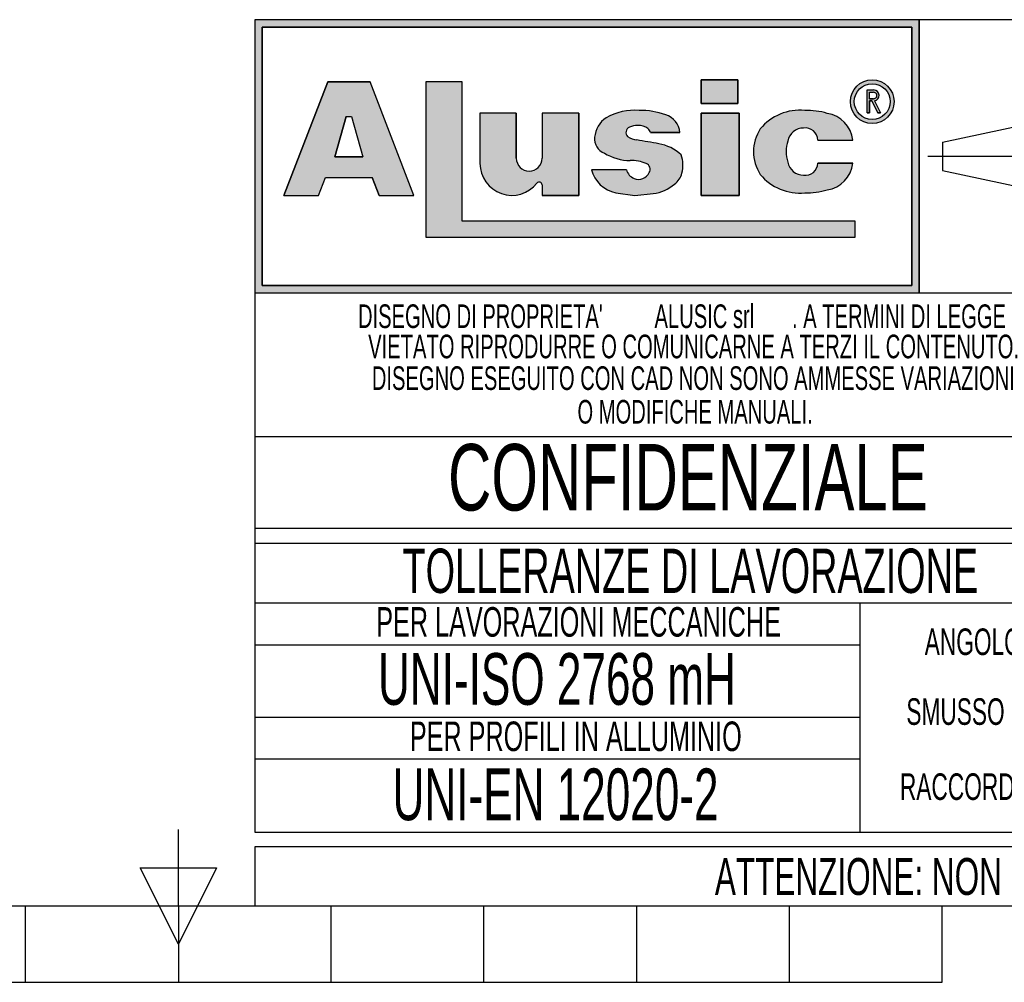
# Model space of a CAD drawing. Header units: millimetres. Extents: x 0 to 420, y 0 to 297.
# Tile 10 of 62: x 199 to 266, y 0 to 65. Entities that reach past the tile are written whole.
import ezdxf
from ezdxf.enums import TextEntityAlignment as Align

# ---------------------------------------------------------------- set-up
doc = ezdxf.new("R2010")
doc.units = ezdxf.units.MM
doc.linetypes.add('CENTERX2', pattern=[20.319999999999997, 12.7, -2.54, 2.54, -2.54])
doc.layers.add('CARTIGLIO', color=140, linetype='Continuous')
doc.styles.add('SLDTEXTSTYLE0', font='TXT', dxfattribs={"width": 0.6382978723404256})
doc.styles.add('SLDTEXTSTYLE1', font='TXT', dxfattribs={"width": 0.675})

# ---------------------------------------------------------------- blocks, each defined once
blk = doc.blocks.new('SW_NOTE_0_1')
at = {"layer": 'CARTIGLIO', "color": 0, "insert": (85.40558510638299, 3.222669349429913), "char_height": 2.5, "attachment_point": 2, "style": 'SLDTEXTSTYLE0'}
blk.add_mtext("ATTENZIONE: NON INTERPRETARE IL DISEGNO. IN CASO DI QUOTE MANCANTI O POCO CHIARE CONSULTARE L'UFFICIO TECNICO", dxfattribs=at)
blk = doc.blocks.new('SW_NOTE_0_14')
at = {"layer": 'CARTIGLIO', "color": 0, "insert": (6.67819148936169, 2.320321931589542), "char_height": 1.8, "attachment_point": 2, "style": 'SLDTEXTSTYLE0'}
blk.add_mtext("ANGOLO ±10'", dxfattribs=at)
blk = doc.blocks.new('SW_NOTE_0_15')
at = {"layer": 'CARTIGLIO', "color": 0, "insert": (23.93617021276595, 3.867203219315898), "char_height": 3, "attachment_point": 2, "style": 'SLDTEXTSTYLE0'}
blk.add_mtext('TOLLERANZE DI LAVORAZIONE', dxfattribs=at)
blk = doc.blocks.new('SW_NOTE_0_16')
at = {"layer": 'CARTIGLIO', "color": 0, "insert": (21.07265624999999, 5.800804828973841), "char_height": 4.500000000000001, "attachment_point": 2, "style": 'SLDTEXTSTYLE1'}
blk.add_mtext('CONFIDENZIALE', dxfattribs=at)
blk = doc.blocks.new('SW_NOTE_0_17')
at = {"layer": 'CARTIGLIO', "color": 0, "insert": (28.04255319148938, 2.062508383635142), "char_height": 1.6, "attachment_point": 2, "style": 'SLDTEXTSTYLE0'}
blk.add_mtext('DISEGNO ESEGUITO CON CAD NON SONO AMMESSE VARIAZIONI', dxfattribs=at)
blk = doc.blocks.new('SW_NOTE_0_18')
at = {"layer": 'CARTIGLIO', "color": 0, "insert": (27.3404255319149, 2.062508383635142), "char_height": 1.6, "attachment_point": 2, "style": 'SLDTEXTSTYLE0'}
blk.add_mtext('VIETATO RIPRODURRE O COMUNICARNE A TERZI IL CONTENUTO.', dxfattribs=at)
blk = doc.blocks.new('SW_NOTE_0_19')
at = {"layer": 'CARTIGLIO', "color": 0, "insert": (7.587765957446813, 2.320321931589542), "char_height": 1.8, "attachment_point": 2, "style": 'SLDTEXTSTYLE0'}
blk.add_mtext('SMUSSO 0.5x45°', dxfattribs=at)
blk = doc.blocks.new('SW_NOTE_0_20')
at = {"layer": 'CARTIGLIO', "color": 0, "insert": (10.40425531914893, 2.062508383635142), "char_height": 1.6, "attachment_point": 2, "style": 'SLDTEXTSTYLE0'}
blk.add_mtext('O MODIFICHE MANUALI.', dxfattribs=at)
blk = doc.blocks.new('SW_NOTE_0_21')
at = {"layer": 'CARTIGLIO', "color": 0, "char_height": 1.6, "attachment_point": 2, "style": 'SLDTEXTSTYLE0'}
for s, insert in [("DISEGNO DI PROPRIETA'", (10.27659574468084, 2.062508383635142)), ('ALUSIC srl', (25.45120500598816, 2.062508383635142)), (". A TERMINI DI LEGGE E'", (39.41078027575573, 2.062508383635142))]:
    blk.add_mtext(s, dxfattribs=dict(at, insert=insert))
blk = doc.blocks.new('SW_NOTE_0_22')
at = {"layer": 'CARTIGLIO', "color": 0, "insert": (8.569148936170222, 2.320321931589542), "char_height": 1.8, "attachment_point": 2, "style": 'SLDTEXTSTYLE0'}
blk.add_mtext('RACCORDO R 0.5', dxfattribs=at)
blk = doc.blocks.new('SW_NOTE_0_23')
at = {"layer": 'CARTIGLIO', "color": 0, "insert": (18.30319148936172, 2.578135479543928), "char_height": 2, "attachment_point": 2, "style": 'SLDTEXTSTYLE0'}
blk.add_mtext('PER LAVORAZIONI MECCANICHE', dxfattribs=at)
blk = doc.blocks.new('SW_NOTE_0_24')
at = {"layer": 'CARTIGLIO', "color": 0, "insert": (15.68484042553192, 4.511737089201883), "char_height": 3.5, "attachment_point": 2, "style": 'SLDTEXTSTYLE0'}
blk.add_mtext('UNI-ISO 2768 mH', dxfattribs=at)
blk = doc.blocks.new('SW_NOTE_0_25')
at = {"layer": 'CARTIGLIO', "color": 0, "insert": (13.85638297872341, 2.578135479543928), "char_height": 2, "attachment_point": 2, "style": 'SLDTEXTSTYLE0'}
blk.add_mtext('PER PROFILI IN ALLUMINIO', dxfattribs=at)
blk = doc.blocks.new('SW_NOTE_0_26')
at = {"layer": 'CARTIGLIO', "color": 0, "insert": (14.05585106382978, 4.511737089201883), "char_height": 3.5, "attachment_point": 2, "style": 'SLDTEXTSTYLE0'}
blk.add_mtext('UNI-EN 12020-2', dxfattribs=at)
blk = doc.blocks.new('Cartiglio ALUSIC')
at = {"layer": 'CARTIGLIO'}
h = blk.add_hatch(color=256, dxfattribs=at)
h.paths.add_polyline_path([(113.971100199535, 149.9990413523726), (113.971100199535, 131.4990413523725), (158.971100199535, 131.4990413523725), (158.971100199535, 149.9990413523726)], flags=0)
h.paths.add_polyline_path([(114.471100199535, 131.9990413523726), (114.471100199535, 149.4990413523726), (158.471100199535, 149.4990413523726), (158.471100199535, 131.9990413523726)], flags=0)
h = blk.add_hatch(color=256, dxfattribs=at)
h.paths.add_polyline_path([(118.292263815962, 138.1064632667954), (118.7611454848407, 139.3206628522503), (121.9303757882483, 139.3206628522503), (122.3992574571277, 138.1064632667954), (124.7510688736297, 138.1064632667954), (121.7833115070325, 145.7916640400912), (118.9082097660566, 145.7916640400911), (115.9404523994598, 138.1064632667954)], flags=0)
h.paths.add_polyline_path([(119.3961687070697, 140.7216809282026), (120.1708764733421, 143.4547391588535), (120.5206447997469, 143.4547391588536), (121.2953525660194, 140.721680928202)], flags=0)
for points in [[(128.0219401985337, 145.7956943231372), (125.5527056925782, 145.7956943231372), (125.5527056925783, 135.2696801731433), (154.6424359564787, 135.2696801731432), (154.6424359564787, 136.3597302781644), (128.0219401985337, 136.3597302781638)], [(144.2116339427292, 145.9308884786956), (144.2116339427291, 144.3245774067), (146.6985305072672, 144.3245774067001), (146.6985305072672, 145.9308884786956)], [(146.7838932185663, 143.6808359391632), (144.2116339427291, 143.6808359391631), (144.2116339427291, 138.1064632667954), (146.7838932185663, 138.1064632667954)]]:
    blk.add_hatch(color=256, dxfattribs=at).paths.add_polyline_path(points, flags=0)
h = blk.add_hatch(color=256, dxfattribs=at)
edge = h.paths.add_edge_path(flags=0)
edge.add_arc((155.7921827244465, 144.4510199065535), 1.479868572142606, 0, 360)
edge = h.paths.add_edge_path(flags=0)
edge.add_arc((155.7921827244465, 144.4510199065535), 1.214864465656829, 0, 360)
h = blk.add_hatch(color=256, dxfattribs=at)
edge = h.paths.add_edge_path(flags=0)
edge.add_arc((155.8903200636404, 144.8676091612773), 0.3723980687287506, 277.1406326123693, 450.0000000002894)
edge.add_line((155.8903200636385, 145.240007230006), (155.450204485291, 145.240007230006))
edge.add_line((155.450204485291, 145.240007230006), (155.450204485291, 143.6880606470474))
edge.add_line((155.450204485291, 143.6880606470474), (155.605611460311, 143.6880606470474))
edge.add_line((155.605611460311, 143.6880606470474), (155.605611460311, 144.4952110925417))
edge.add_line((155.605611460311, 144.4952110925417), (155.764003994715, 144.4952110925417))
edge.add_line((155.764003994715, 144.4952110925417), (156.171212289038, 143.6880606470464))
edge.add_line((156.171212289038, 143.6880606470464), (156.3452765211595, 143.6880606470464))
edge.add_line((156.3452765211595, 143.6880606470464), (155.9366110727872, 144.4980993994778))
edge = h.paths.add_edge_path(flags=0)
edge.add_line((155.6056114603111, 145.0846002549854), (155.8903200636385, 145.0846002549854))
edge.add_arc((155.8903200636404, 144.8676091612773), 0.2169910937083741, -90.00000000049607, 90.00000000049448, ccw=False)
edge.add_line((155.8903200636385, 144.6506180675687), (155.6056114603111, 144.6506180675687))
edge.add_line((155.6056114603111, 144.6506180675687), (155.6056114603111, 145.0846002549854))
h = blk.add_hatch(color=256, dxfattribs=at)
edge = h.paths.add_edge_path(flags=0)
edge.add_arc((132.5578484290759, 140.6186164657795), 0.8721260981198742, 180, 360, ccw=False)
edge.add_line((131.6857223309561, 140.6186164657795), (131.6857223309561, 143.6808359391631))
edge.add_line((131.6857223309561, 143.6808359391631), (129.2243885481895, 143.6808359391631))
edge.add_line((129.2243885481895, 143.6808359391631), (129.2243885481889, 140.2640777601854))
edge.add_arc((131.3820030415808, 140.2640777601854), 2.157614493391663, 180, 321.9680973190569)
edge.add_arc((133.2350345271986, 138.8146685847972), 0.1949400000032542, 3.751097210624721e-10, 141.9680973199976, ccw=False)
edge.add_line((133.4299745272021, 138.8146685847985), (133.4299745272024, 138.106463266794))
edge.add_line((133.4299745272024, 138.106463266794), (135.91068894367, 138.106463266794))
edge.add_line((135.91068894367, 138.106463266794), (135.9106889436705, 143.6808359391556))
edge.add_line((135.9106889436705, 143.6808359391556), (133.4299745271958, 143.6808359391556))
edge.add_line((133.4299745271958, 143.6808359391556), (133.4299745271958, 140.6186164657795))
h = blk.add_hatch(color=256, dxfattribs=at)
edge = h.paths.add_edge_path(flags=0)
edge.add_line((139.7219511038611, 138.0874905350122), (140.9616140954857, 138.2313935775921))
edge.add_arc((140.6251358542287, 140.9172664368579), 2.706867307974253, 277.1406456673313, 311.0032214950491)
edge.add_arc((141.7459062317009, 139.8536948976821), 1.178212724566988, 303.7868133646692, 347.8980612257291)
edge.add_arc((141.0550130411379, 140.1458147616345), 1.920162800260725, 343.6935231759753, 381.4193527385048)
edge.add_arc((140.9170023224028, 138.8528855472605), 2.77207698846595, 46.00269433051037, 81.25096772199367)
edge.add_arc((133.1604335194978, 99.54681763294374), 42.8338661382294, 78.993004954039, 81.01866969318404)
edge.add_arc((140.0875549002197, 143.5111497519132), 1.672976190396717, 238.77709912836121, 261.74465207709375, ccw=False)
edge.add_arc((139.511171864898, 142.3534770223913), 0.3988810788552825, 114.64010585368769, 223.1865854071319, ccw=False)
edge.add_arc((139.9292750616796, 141.471492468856), 1.374925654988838, 90.51660503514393, 115.15343256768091, ccw=False)
edge.add_arc((139.978971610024, 141.8617877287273), 0.986530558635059, 50.69488274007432, 93.60864602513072, ccw=False)
edge.add_arc((140.2656634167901, 142.2302567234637), 0.519939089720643, 14.547573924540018, 49.4198797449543, ccw=False)
edge.add_line((140.7689329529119, 142.3608569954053), (142.7634621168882, 142.3608569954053))
edge.add_arc((141.3534729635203, 142.2214802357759), 1.416861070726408, 5.645321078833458, 71.38339334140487)
edge.add_arc((140.0918708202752, 138.6413140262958), 5.212710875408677, 70.80435731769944, 90.86664277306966)
edge.add_arc((139.6876943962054, 140.01898057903), 3.848224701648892, 85.15036290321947, 119.9120405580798)
edge.add_arc((138.7589405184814, 141.8826763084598), 1.774008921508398, 123.9309471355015, 174.9914571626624)
edge.add_arc((138.007121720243, 141.9227892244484), 1.021881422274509, 173.5516105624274, 249.3813116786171)
edge.add_arc((139.4480837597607, 143.8857829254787), 3.430150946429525, 238.3320469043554, 269.1908231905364)
edge.add_arc((139.5671105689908, 138.3083973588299), 2.154096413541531, 64.99796384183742, 94.45891481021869, ccw=False)
edge.add_arc((140.3551381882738, 139.8813550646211), 0.398545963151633, -35.586121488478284, 72.11412463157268, ccw=False)
edge.add_arc((139.9862171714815, 139.9393420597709), 0.7512299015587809, 245.201083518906, 337.29941344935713, ccw=False)
edge.add_arc((139.934335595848, 140.0154535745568), 0.8024620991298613, 192.5591591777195, 250.8523518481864, ccw=False)
edge.add_line((139.1510748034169, 139.8409601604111), (136.768183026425, 139.8409601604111))
edge.add_arc((138.8654850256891, 140.4022414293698), 2.1711085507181, 194.9824340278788, 258.3364147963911)
edge.add_line((138.4265630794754, 138.2759630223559), (139.7219511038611, 138.0874905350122))
h = blk.add_hatch(color=256, dxfattribs=at)
edge = h.paths.add_edge_path(flags=0)
edge.add_arc((151.1448446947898, 140.5631500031), 1.095489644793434, 191.1589777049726, 269.9285492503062, ccw=False)
edge.add_arc((152.2932291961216, 141.066632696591), 2.335462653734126, 162.1599290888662, 197.8400709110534, ccw=False)
edge.add_arc((151.1448446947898, 141.5701153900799), 1.095489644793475, 90.07145075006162, 168.8410222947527, ccw=False)
edge.add_arc((151.2517282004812, 141.8150308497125), 0.8574339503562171, 2.566657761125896, 97.25285314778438, ccw=False)
edge.add_line((152.108301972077, 141.8534281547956), (154.4848142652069, 141.8534281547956))
edge.add_arc((152.4212904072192, 141.6061501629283), 2.078287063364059, 6.833333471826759, 81.00039250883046)
edge.add_arc((151.336234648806, 138.6914263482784), 5.163706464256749, 74.1517675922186, 91.31975036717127)
edge.add_arc((150.8738064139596, 140.4366829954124), 3.434301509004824, 84.25969198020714, 140.8312604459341)
edge.add_arc((150.5707293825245, 141.0666326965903), 2.817144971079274, 146.8823062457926, 213.1176937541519)
edge.add_arc((150.87380641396, 141.6965823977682), 3.434301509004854, 219.1687395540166, 275.7403080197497)
edge.add_arc((151.3362346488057, 143.4418390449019), 5.163706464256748, 268.6802496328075, 285.8482324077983)
edge.add_arc((152.4212904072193, 140.5271152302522), 2.078287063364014, 278.9996074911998, 353.1666665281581)
edge.add_line((154.4848142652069, 140.2798372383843), (152.1083019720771, 140.2798372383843))
edge.add_arc((151.2517282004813, 140.3182345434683), 0.8574339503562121, 262.7471468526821, 357.4333422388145, ccw=False)
for p, q in [((113.971100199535, 149.9990413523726), (113.971100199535, 131.4990413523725)), ((113.971100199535, 149.9990413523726), (113.971100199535, 94.99904135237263)), ((173.971100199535, 149.9990413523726), (113.971100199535, 149.9990413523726)), ((158.971100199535, 149.9990413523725), (113.971100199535, 149.9990413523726)), ((113.971100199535, 149.9990413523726), (113.971100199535, 131.4990413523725)), ((113.971100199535, 149.9990413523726), (113.971100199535, 115.5498549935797)), ((114.471100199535, 131.9990413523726), (114.471100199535, 149.4990413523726)), ((114.471100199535, 149.4990413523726), (114.471100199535, 131.9990413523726)), ((114.471100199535, 149.4990413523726), (158.471100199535, 149.4990413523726)), ((158.471100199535, 149.4990413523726), (114.471100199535, 149.4990413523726)), ((158.471100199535, 149.4990413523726), (158.471100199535, 131.9990413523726)), ((158.471100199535, 131.9990413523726), (158.471100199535, 149.4990413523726)), ((158.971100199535, 131.4990413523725), (158.971100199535, 149.9990413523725)), ((158.971100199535, 149.9990413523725), (158.971100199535, 131.4990413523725)), ((118.9082097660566, 145.7916640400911), (115.9404523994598, 138.1064632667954)), ((115.9404523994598, 138.1064632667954), (118.9082097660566, 145.7916640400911)), ((121.7833115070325, 145.7916640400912), (118.9082097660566, 145.7916640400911)), ((118.9082097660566, 145.7916640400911), (121.7833115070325, 145.7916640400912)), ((124.7510688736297, 138.1064632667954), (121.7833115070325, 145.7916640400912)), ((124.7510688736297, 138.1064632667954), (121.7833115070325, 145.7916640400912)), ((128.0219401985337, 145.7956943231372), (125.5527056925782, 145.7956943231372)), ((125.5527056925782, 145.7956943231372), (125.5527056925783, 135.2696801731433)), ((128.0219401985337, 145.7956943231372), (125.5527056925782, 145.7956943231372)), ((125.5527056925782, 145.7956943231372), (125.5527056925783, 135.2696801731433)), ((128.0219401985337, 136.3597302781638), (128.0219401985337, 145.7956943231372)), ((128.0219401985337, 136.3597302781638), (128.0219401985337, 145.7956943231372)), ((146.6985305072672, 145.9308884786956), (144.2116339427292, 145.9308884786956)), ((144.2116339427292, 145.9308884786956), (144.2116339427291, 144.3245774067)), ((144.2116339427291, 144.3245774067), (144.2116339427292, 145.9308884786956)), ((144.2116339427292, 145.9308884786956), (146.6985305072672, 145.9308884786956)), ((146.6985305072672, 145.9308884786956), (146.6985305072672, 144.3245774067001)), ((146.6985305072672, 144.3245774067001), (146.6985305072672, 145.9308884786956)), ((155.450204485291, 143.6880606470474), (155.450204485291, 145.240007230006)), ((155.450204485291, 143.6880606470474), (155.450204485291, 145.240007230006)), ((155.450204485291, 145.240007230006), (155.8903200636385, 145.240007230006)), ((155.450204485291, 145.240007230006), (155.8903200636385, 145.240007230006)), ((155.6056114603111, 145.0846002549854), (155.8903200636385, 145.0846002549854)), ((155.6056114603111, 144.6506180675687), (155.6056114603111, 145.0846002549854)), ((155.6056114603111, 144.6506180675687), (155.6056114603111, 145.0846002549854)), ((155.6056114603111, 145.0846002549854), (155.8903200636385, 145.0846002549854)), ((144.2116339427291, 144.3245774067), (146.6985305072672, 144.3245774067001)), ((146.6985305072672, 144.3245774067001), (144.2116339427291, 144.3245774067)), ((155.6056114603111, 144.6506180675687), (155.8903200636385, 144.6506180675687)), ((155.8903200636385, 144.6506180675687), (155.6056114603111, 144.6506180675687)), ((155.605611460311, 144.4952110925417), (155.605611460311, 143.6880606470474)), ((155.605611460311, 143.6880606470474), (155.605611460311, 144.4952110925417)), ((155.764003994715, 144.4952110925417), (155.605611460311, 144.4952110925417)), ((155.605611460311, 144.4952110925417), (155.764003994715, 144.4952110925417)), ((156.171212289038, 143.6880606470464), (155.764003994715, 144.4952110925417)), ((155.764003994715, 144.4952110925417), (156.171212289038, 143.6880606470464)), ((155.9366110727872, 144.4980993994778), (156.3452765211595, 143.6880606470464)), ((155.9366110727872, 144.4980993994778), (156.3452765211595, 143.6880606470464)), ((119.3961687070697, 140.7216809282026), (120.1708764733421, 143.4547391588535)), ((120.1708764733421, 143.4547391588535), (119.3961687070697, 140.7216809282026)), ((120.1708764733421, 143.4547391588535), (120.5206447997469, 143.4547391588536)), ((120.1708764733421, 143.4547391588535), (120.5206447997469, 143.4547391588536)), ((120.5206447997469, 143.4547391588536), (121.2953525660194, 140.721680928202)), ((120.5206447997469, 143.4547391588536), (121.2953525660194, 140.721680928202)), ((129.2243885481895, 143.6808359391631), (129.2243885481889, 140.2640777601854)), ((131.6857223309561, 143.6808359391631), (129.2243885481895, 143.6808359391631)), ((131.6857223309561, 143.6808359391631), (129.2243885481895, 143.6808359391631)), ((129.2243885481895, 143.6808359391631), (129.2243885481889, 140.2640777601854)), ((131.6857223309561, 140.6186164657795), (131.6857223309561, 143.6808359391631)), ((131.6857223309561, 143.6808359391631), (131.6857223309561, 140.6186164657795)), ((135.9106889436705, 143.6808359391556), (133.4299745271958, 143.6808359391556)), ((133.4299745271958, 143.6808359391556), (133.4299745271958, 140.6186164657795)), ((133.4299745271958, 143.6808359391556), (133.4299745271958, 140.6186164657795)), ((135.9106889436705, 143.6808359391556), (133.4299745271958, 143.6808359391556)), ((135.9106889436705, 143.6808359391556), (135.91068894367, 138.106463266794)), ((135.91068894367, 138.106463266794), (135.9106889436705, 143.6808359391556)), ((146.7838932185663, 143.6808359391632), (144.2116339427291, 143.6808359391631)), ((144.2116339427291, 143.6808359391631), (144.2116339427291, 138.1064632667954)), ((144.2116339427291, 143.6808359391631), (146.7838932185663, 143.6808359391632)), ((144.2116339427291, 138.1064632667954), (144.2116339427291, 143.6808359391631)), ((146.7838932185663, 138.1064632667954), (146.7838932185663, 143.6808359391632)), ((146.7838932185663, 143.6808359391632), (146.7838932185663, 138.1064632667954)), ((155.450204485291, 143.6880606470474), (155.605611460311, 143.6880606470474)), ((155.605611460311, 143.6880606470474), (155.450204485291, 143.6880606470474)), ((156.171212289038, 143.6880606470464), (156.3452765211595, 143.6880606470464)), ((156.3452765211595, 143.6880606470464), (156.171212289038, 143.6880606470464)), ((160.5624374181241, 141.7060810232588), (166.0550106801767, 142.8872795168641)), ((140.7689329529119, 142.3608569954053), (142.7634621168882, 142.3608569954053)), ((142.7634621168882, 142.3608569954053), (140.7689329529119, 142.3608569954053)), ((152.108301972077, 141.8534281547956), (154.4848142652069, 141.8534281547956)), ((152.108301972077, 141.8534281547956), (154.4848142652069, 141.8534281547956)), ((160.5624374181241, 141.7060810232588), (160.5624374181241, 139.7920016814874)), ((121.2953525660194, 140.721680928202), (119.3961687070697, 140.7216809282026)), ((119.3961687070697, 140.7216809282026), (121.2953525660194, 140.721680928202)), ((154.4848142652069, 140.2798372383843), (152.1083019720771, 140.2798372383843)), ((152.1083019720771, 140.2798372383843), (154.4848142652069, 140.2798372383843)), ((139.1510748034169, 139.8409601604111), (136.768183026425, 139.8409601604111)), ((139.1510748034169, 139.8409601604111), (136.768183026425, 139.8409601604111)), ((160.5624374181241, 139.7920016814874), (166.0550106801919, 138.6108031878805)), ((118.292263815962, 138.1064632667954), (118.7611454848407, 139.3206628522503)), ((118.292263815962, 138.1064632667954), (118.7611454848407, 139.3206628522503)), ((118.7611454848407, 139.3206628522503), (121.9303757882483, 139.3206628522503)), ((118.7611454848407, 139.3206628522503), (121.9303757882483, 139.3206628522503)), ((122.3992574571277, 138.1064632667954), (121.9303757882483, 139.3206628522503)), ((121.9303757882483, 139.3206628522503), (122.3992574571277, 138.1064632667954)), ((133.4299745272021, 138.8146685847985), (133.4299745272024, 138.106463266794)), ((133.4299745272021, 138.8146685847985), (133.4299745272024, 138.106463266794)), ((115.9404523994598, 138.1064632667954), (118.292263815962, 138.1064632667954)), ((115.9404523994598, 138.1064632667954), (118.292263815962, 138.1064632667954)), ((122.3992574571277, 138.1064632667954), (124.7510688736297, 138.1064632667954)), ((122.3992574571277, 138.1064632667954), (124.7510688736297, 138.1064632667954)), ((133.4299745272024, 138.106463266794), (135.91068894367, 138.106463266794)), ((135.91068894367, 138.106463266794), (133.4299745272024, 138.106463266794)), ((138.4265630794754, 138.2759630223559), (139.7219511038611, 138.0874905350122)), ((138.4265630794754, 138.2759630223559), (139.7219511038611, 138.0874905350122)), ((139.7219511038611, 138.0874905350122), (140.9616140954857, 138.2313935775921)), ((139.7219511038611, 138.0874905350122), (140.9616140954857, 138.2313935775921)), ((144.2116339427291, 138.1064632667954), (146.7838932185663, 138.1064632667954)), ((146.7838932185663, 138.1064632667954), (144.2116339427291, 138.1064632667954)), ((154.6424359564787, 136.3597302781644), (128.0219401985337, 136.3597302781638)), ((154.6424359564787, 136.3597302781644), (128.0219401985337, 136.3597302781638)), ((154.6424359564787, 135.2696801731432), (154.6424359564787, 136.3597302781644)), ((154.6424359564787, 135.2696801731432), (154.6424359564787, 136.3597302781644)), ((125.5527056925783, 135.2696801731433), (154.6424359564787, 135.2696801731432)), ((125.5527056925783, 135.2696801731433), (154.6424359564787, 135.2696801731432)), ((113.971100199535, 131.4990413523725), (158.971100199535, 131.4990413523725)), ((113.971100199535, 131.4990413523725), (173.971100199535, 131.4990413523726)), ((158.471100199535, 131.9990413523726), (114.471100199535, 131.9990413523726)), ((114.471100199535, 131.9990413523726), (158.471100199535, 131.9990413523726)), ((173.971100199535, 121.7636603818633), (113.971100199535, 121.7636603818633)), ((173.971100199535, 115.5498549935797), (113.971100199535, 115.5498549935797)), ((113.971100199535, 114.5498549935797), (173.971100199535, 114.5498549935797)), ((113.971100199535, 114.5498549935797), (113.971100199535, 94.99904135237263)), ((173.9571410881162, 110.4900006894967), (113.9571410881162, 110.4900006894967)), ((154.9806365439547, 94.99904135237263), (154.9806365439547, 110.4900006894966)), ((113.971100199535, 107.6716313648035), (154.9806365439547, 107.6716313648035)), ((154.9806365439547, 102.7445210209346), (113.971100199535, 102.7445210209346)), ((113.9850593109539, 99.96496483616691), (154.9945956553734, 99.96496483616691)), ((113.971100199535, 94.99904135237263), (173.971100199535, 94.99904135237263)), ((313.621100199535, 93.99904135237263), (113.971100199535, 93.99904135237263)), ((113.971100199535, 93.99904135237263), (113.971100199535, 89.99904135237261)), ((113.971100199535, 89.99904135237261), (313.621100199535, 89.99904135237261))]:
    blk.add_line(p, q, dxfattribs=at)
at = {"layer": 'CARTIGLIO', "linetype": 'CENTERX2'}
blk.add_line((159.5584198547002, 140.749041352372), (173.3837805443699, 140.749041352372), dxfattribs=at)
at = {"layer": 'CARTIGLIO', "linetype": 'Continuous'}
blk.add_line((113.9695322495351, 89.99904135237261), (313.621100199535, 89.99904135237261), dxfattribs=at)
at = {"layer": 'CARTIGLIO'}
for radius in [1.479868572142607, 1.479868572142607, 1.214864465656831, 1.214864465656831]:
    blk.add_circle((155.7921827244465, 144.4510199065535), radius, dxfattribs=at)
for centre, radius, start, end in [((155.8903200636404, 144.8676091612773), 0.3723980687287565, 277.1406326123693, 90.00000000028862), ((155.8903200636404, 144.8676091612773), 0.3723980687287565, 277.1406326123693, 90.00000000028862), ((155.8903200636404, 144.8676091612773), 0.2169910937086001, 269.9999999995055, 90.00000000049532), ((155.8903200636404, 144.8676091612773), 0.2169910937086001, 269.9999999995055, 90.00000000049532), ((139.6876943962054, 140.01898057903), 3.848224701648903, 85.15036290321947, 119.9120405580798), ((139.6876943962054, 140.01898057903), 3.848224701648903, 85.15036290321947, 119.9120405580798), ((140.0918708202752, 138.6413140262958), 5.212710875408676, 70.80435731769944, 90.86664277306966), ((140.0918708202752, 138.6413140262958), 5.212710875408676, 70.80435731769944, 90.86664277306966), ((141.3534729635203, 142.2214802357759), 1.416861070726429, 5.645321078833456, 71.38339334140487), ((141.3534729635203, 142.2214802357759), 1.416861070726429, 5.645321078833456, 71.38339334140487), ((150.8738064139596, 140.4366829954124), 3.434301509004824, 84.25969198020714, 140.8312604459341), ((150.8738064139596, 140.4366829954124), 3.434301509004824, 84.25969198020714, 140.8312604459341), ((151.336234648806, 138.6914263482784), 5.163706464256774, 74.1517675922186, 91.31975036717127), ((151.336234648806, 138.6914263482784), 5.163706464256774, 74.1517675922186, 91.31975036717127), ((152.4212904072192, 141.6061501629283), 2.078287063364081, 6.833333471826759, 81.00039250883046), ((152.4212904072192, 141.6061501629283), 2.078287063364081, 6.833333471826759, 81.00039250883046), ((138.7589405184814, 141.8826763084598), 1.774008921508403, 123.9309471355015, 174.9914571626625), ((138.7589405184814, 141.8826763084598), 1.774008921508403, 123.9309471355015, 174.9914571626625), ((139.9292750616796, 141.471492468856), 1.374925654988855, 90.51660503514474, 115.1534325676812), ((139.9292750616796, 141.471492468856), 1.374925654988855, 90.51660503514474, 115.1534325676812), ((139.978971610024, 141.8617877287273), 0.9865305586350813, 50.69488274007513, 93.60864602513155), ((139.978971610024, 141.8617877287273), 0.9865305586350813, 50.69488274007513, 93.60864602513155), ((139.511171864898, 142.3534770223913), 0.3988810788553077, 114.6401058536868, 223.1865854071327), ((139.511171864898, 142.3534770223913), 0.3988810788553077, 114.6401058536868, 223.1865854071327), ((140.0875549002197, 143.5111497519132), 1.672976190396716, 238.777099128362, 261.7446520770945), ((140.0875549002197, 143.5111497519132), 1.672976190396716, 238.777099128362, 261.7446520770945), ((140.2656634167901, 142.2302567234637), 0.5199390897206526, 14.5475739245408, 49.41987974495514), ((140.2656634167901, 142.2302567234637), 0.5199390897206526, 14.5475739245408, 49.41987974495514), ((150.5707293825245, 141.0666326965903), 2.81714497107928, 146.8823062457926, 213.1176937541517), ((150.5707293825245, 141.0666326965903), 2.81714497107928, 146.8823062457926, 213.1176937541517), ((151.1448446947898, 141.5701153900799), 1.095489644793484, 90.07145075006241, 168.8410222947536), ((151.1448446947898, 141.5701153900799), 1.095489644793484, 90.07145075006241, 168.8410222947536), ((151.2517282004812, 141.8150308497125), 0.8574339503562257, 2.566657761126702, 97.25285314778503), ((151.2517282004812, 141.8150308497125), 0.8574339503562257, 2.566657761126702, 97.25285314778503), ((138.007121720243, 141.9227892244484), 1.021881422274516, 173.5516105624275, 249.381311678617), ((138.007121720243, 141.9227892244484), 1.021881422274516, 173.5516105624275, 249.381311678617), ((133.1604335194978, 99.54681763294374), 42.83386613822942, 78.993004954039, 81.01866969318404), ((133.1604335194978, 99.54681763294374), 42.83386613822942, 78.993004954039, 81.01866969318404), ((140.9170023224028, 138.8528855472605), 2.77207698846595, 46.00269433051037, 81.25096772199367), ((140.9170023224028, 138.8528855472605), 2.77207698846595, 46.00269433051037, 81.25096772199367), ((152.2932291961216, 141.066632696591), 2.335462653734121, 162.159929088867, 197.8400709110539), ((152.2932291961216, 141.066632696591), 2.335462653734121, 162.159929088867, 197.8400709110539), ((139.4480837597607, 143.8857829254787), 3.430150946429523, 238.3320469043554, 269.1908231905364), ((139.4480837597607, 143.8857829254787), 3.430150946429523, 238.3320469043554, 269.1908231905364), ((141.0550130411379, 140.1458147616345), 1.920162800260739, 343.6935231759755, 21.41935273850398), ((141.0550130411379, 140.1458147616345), 1.920162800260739, 343.6935231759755, 21.41935273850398), ((131.3820030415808, 140.2640777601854), 2.157614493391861, 180, 321.9680973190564), ((131.3820030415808, 140.2640777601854), 2.157614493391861, 180, 321.9680973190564), ((132.5578484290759, 140.6186164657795), 0.8721260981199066, 180, 0), ((132.5578484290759, 140.6186164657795), 0.8721260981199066, 180, 0), ((139.5671105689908, 138.3083973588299), 2.154096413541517, 64.99796384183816, 94.45891481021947), ((139.5671105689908, 138.3083973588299), 2.154096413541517, 64.99796384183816, 94.45891481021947), ((140.3551381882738, 139.8813550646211), 0.398545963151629, 324.4138785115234, 72.11412463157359), ((140.3551381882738, 139.8813550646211), 0.398545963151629, 324.4138785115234, 72.11412463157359), ((151.1448446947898, 140.5631500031), 1.095489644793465, 191.1589777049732, 269.9285492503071), ((151.1448446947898, 140.5631500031), 1.095489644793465, 191.1589777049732, 269.9285492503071), ((151.2517282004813, 140.3182345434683), 0.8574339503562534, 262.7471468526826, 357.4333422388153), ((151.2517282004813, 140.3182345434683), 0.8574339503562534, 262.7471468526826, 357.4333422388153), ((152.4212904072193, 140.5271152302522), 2.078287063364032, 278.9996074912, 353.1666665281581), ((152.4212904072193, 140.5271152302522), 2.078287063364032, 278.9996074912, 353.1666665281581), ((138.8654850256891, 140.4022414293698), 2.171108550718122, 194.9824340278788, 258.3364147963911), ((138.8654850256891, 140.4022414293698), 2.171108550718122, 194.9824340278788, 258.3364147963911), ((139.934335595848, 140.0154535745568), 0.8024620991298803, 192.5591591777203, 250.8523518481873), ((139.934335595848, 140.0154535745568), 0.8024620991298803, 192.5591591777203, 250.8523518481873), ((139.9862171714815, 139.9393420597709), 0.7512299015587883, 245.2010835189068, 337.2994134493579), ((139.9862171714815, 139.9393420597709), 0.7512299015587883, 245.2010835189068, 337.2994134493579), ((141.7459062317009, 139.8536948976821), 1.178212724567, 303.7868133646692, 347.8980612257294), ((141.7459062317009, 139.8536948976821), 1.178212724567, 303.7868133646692, 347.8980612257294), ((150.87380641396, 141.6965823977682), 3.434301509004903, 219.1687395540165, 275.7403080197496), ((150.87380641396, 141.6965823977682), 3.434301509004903, 219.1687395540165, 275.7403080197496), ((133.2350345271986, 138.8146685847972), 0.1949400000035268, 3.759104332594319e-10, 141.9680973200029), ((133.2350345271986, 138.8146685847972), 0.1949400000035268, 3.759104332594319e-10, 141.9680973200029), ((140.6251358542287, 140.9172664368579), 2.706867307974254, 277.1406456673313, 311.0032214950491), ((140.6251358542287, 140.9172664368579), 2.706867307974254, 277.1406456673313, 311.0032214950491), ((151.3362346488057, 143.4418390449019), 5.163706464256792, 268.6802496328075, 285.8482324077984), ((151.3362346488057, 143.4418390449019), 5.163706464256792, 268.6802496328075, 285.8482324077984)]:
    blk.add_arc(centre, radius, start, end, dxfattribs=at)
at = {"layer": 'CARTIGLIO', "color": 140}
for name, p in [('SW_NOTE_0_21', (118.9711016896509, 128.6603244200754)), ('SW_NOTE_0_18', (116.3533271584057, 126.6141659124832)), ('SW_NOTE_0_17', (115.6355512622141, 124.4682551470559)), ('SW_NOTE_0_20', (133.3899886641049, 122.1920407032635)), ('SW_NOTE_0_16', (122.2362996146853, 115.4679531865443)), ('SW_NOTE_0_15', (119.5374520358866, 110.3183836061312)), ('SW_NOTE_0_23', (117.6003680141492, 107.6481432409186)), ('SW_NOTE_0_14', (157.5950277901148, 106.4612057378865)), ('SW_NOTE_0_24', (118.7522918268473, 102.6005131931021)), ('SW_NOTE_0_19', (156.6725276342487, 101.7341689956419)), ('SW_NOTE_0_25', (121.8587729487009, 99.90266357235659)), ('SW_NOTE_0_26', (120.2859705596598, 94.78943414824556)), ('SW_NOTE_0_22', (155.6312777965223, 96.6517264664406)), ('SW_NOTE_0_1', (127.6311861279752, 90.01640253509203))]:
    blk.add_blockref(name, p, dxfattribs=at)
at = {"layer": 'CARTIGLIO', "color": 140, "style": 'SLDTEXTSTYLE0', "width": 0.6382978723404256}
for tag, height, p in [('AUTOATTR1', 3.5, (223.449403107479, 133.7003798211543)), ('AUTOATTR2', 3.5, (221.9290871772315, 127.4217635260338)), ('AUTOATTR11', 3.5, (222.8622803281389, 121.4105734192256)), ('AUTOATTR8', 4, (219.2444208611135, 110.0025032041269)), ('AUTOATTR9', 4, (218.1221976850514, 100.4234402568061)), ('AUTOATTR0', 4, (249.0325362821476, 100.3118048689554))]:
    blk.add_attdef(tag, text='', height=height, dxfattribs=at).set_placement(p, align=Align.TOP_CENTER)
at = {"layer": 'CARTIGLIO', "color": 140}
for tag in ['AUTOATTR13', 'AUTOATTR12', 'AUTOATTR10', 'AUTOATTR7', 'AUTOATTR6', 'AUTOATTR5', 'AUTOATTR4', 'AUTOATTR3']:
    blk.add_attdef(tag, (0, 0), '', height=4, dxfattribs=at)

msp = doc.modelspace()

# ---------------------------------------------------------------- linework, layer by layer
at = {"layer": 'CARTIGLIO', "linetype": 'Continuous'}
for p, q in [((210.0037561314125, 5.171001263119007), (210.0037561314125, 10.34521728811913)), ((207.4166481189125, 7.758109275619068), (212.5908641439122, 7.758109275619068)), ((210.0037561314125, 2.583893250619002), (207.4166481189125, 7.758109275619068)), ((212.5908641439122, 7.758109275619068), (210.0037561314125, 2.583893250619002)), ((5.180115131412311, 5.171001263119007), (414.8273971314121, 5.171001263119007)), ((199.6553240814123, -0.003214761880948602), (199.6553240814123, 5.171001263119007)), ((210.0037561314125, 5.171001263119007), (210.0037561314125, -0.003214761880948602)), ((215.1758291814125, 5.171001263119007), (414.8273971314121, 5.171001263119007)), ((220.3521881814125, -0.003214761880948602), (220.3521881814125, 5.171001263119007)), ((230.7006202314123, -0.003214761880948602), (230.7006202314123, 5.171001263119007)), ((241.0490522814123, -0.003214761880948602), (241.0490522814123, 5.171001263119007)), ((251.3974843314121, -0.003214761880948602), (251.3974843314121, 5.171001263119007)), ((261.7459163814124, -0.003214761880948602), (261.7459163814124, 5.171001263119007)), ((158.2615958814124, -0.003214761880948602), (261.7459163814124, -0.003214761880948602))]:
    msp.add_line(p, q, dxfattribs=at)
at = {"layer": 'CARTIGLIO'}
msp.add_line((215.1773971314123, 5.171001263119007), (414.8273971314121, 5.171001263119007), dxfattribs=at)

# ---------------------------------------------------------------- block references
msp.add_blockref('Cartiglio ALUSIC', (101.206296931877, -84.82804008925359), dxfattribs=at)

doc.saveas('drawing.dxf')
